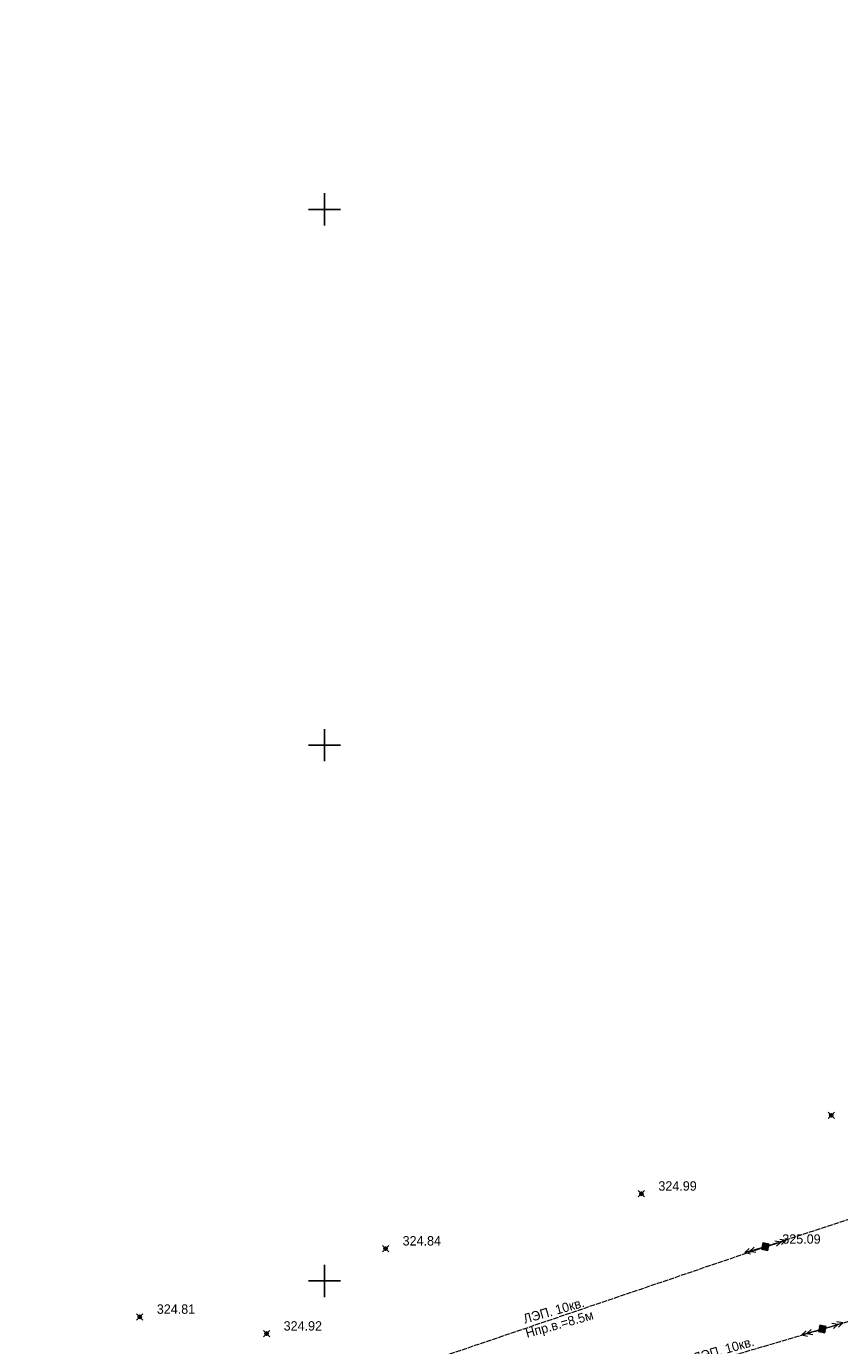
# Model space of a CAD drawing. Header units: metres. Extents: x 707528 to 709248, y 4308395 to 4311045.
# Tile 8 of 104: x 707651 to 707727, y 4308489 to 4308612. Entities that reach past the tile are written whole.
import ezdxf

# ---------------------------------------------------------------- set-up
doc = ezdxf.new("R2010")
doc.units = ezdxf.units.M
doc.header["$LTSCALE"] = 0.5
doc.header["$PDMODE"] = 35
doc.header["$PDSIZE"] = 0.3
doc.linetypes.add('Commnctn_Electr_VLP_High_Built_m1', pattern=[1, 1, 0])
for name, color, linetype in [('(001) Сетка', 92, 'Continuous'), ('(004) Точки рельефа', 7, 'Continuous'), ('(022) Возд. Линии', 7, 'Continuous')]:
    doc.layers.add(name, color=color, linetype=linetype)
doc.layers.add('COMMN_OBJCT_#####_B', color=7, linetype='Continuous', lineweight=15, true_color=0x000000)
doc.layers.add('COMMN_OBJCT_ELCTR_B', color=7, linetype='Continuous', true_color=0x000000)
doc.layers.add('COMMN_OBJCT_ELCTR_L', color=7, linetype='Continuous', true_color=0x000000)
doc.styles.add('BM-431', font='txt')
doc.styles.add('D-431', font='txt')

# ---------------------------------------------------------------- blocks, each defined once
blk = doc.blocks.new('CommnctnPoleRCsquare_m1')
at = {"layer": 'COMMN_OBJCT_#####_B', "lineweight": 13, "true_color": 0xfffffe}
blk.add_hatch(color=7, dxfattribs=at).paths.add_polyline_path([(-0.6, 0.6), (-0.6, -0.6), (0.6, -0.6), (0.6, 0.6)])
at = {"layer": 'COMMN_OBJCT_#####_B', "lineweight": 13, "true_color": 0x000000}
blk.add_hatch(color=18, dxfattribs=at).paths.add_polyline_path([(-0.1, 0, 1), (0.1, 0, 1)])
at = {"layer": 'COMMN_OBJCT_#####_B', "color": 18, "lineweight": 9, "true_color": 0x000000}
blk.add_lwpolyline([(0.6, 0.6), (-0.6, 0.6), (-0.6, -0.6), (0.6, -0.6)], close=True, dxfattribs=at)
blk.add_circle((0, 0), 0.1, dxfattribs=at)
blk = doc.blocks.new('ElectricHighVLP_m1')
at = {"layer": 'COMMN_OBJCT_ELCTR_B', "color": 18, "linetype": 'Continuous', "lineweight": 20, "true_color": 0x000000}
for p, q in [((0, 0), (4, 0)), ((3, 0), (2, 0.5)), ((3, 0), (2, -0.5)), ((4, 0), (3, 0.5)), ((4, 0), (3, -0.5))]:
    blk.add_line(p, q, dxfattribs=at)
blk = doc.blocks.new('Setka')
at = {"layer": '(001) Сетка'}
for p, q in [((0, 1.5), (0, -1.5)), ((-1.5, 0), (1.5, 0))]:
    blk.add_line(p, q, dxfattribs=at)

msp = doc.modelspace()

# ---------------------------------------------------------------- linework, layer by layer
at = {"color": 0, "linetype": 'ByBlock', "lineweight": -2, "transparency": 16777216}
for p in [(707725.74, 4308510.69, 324.45), (707708.03, 4308503.37, 324.99), (707719.59, 4308498.43, 325.09), (707684.16, 4308498.25, 324.84), (707661.23, 4308491.88, 324.81), (707673.06, 4308490.32, 324.92), (707724.91, 4308490.74, 325.61)]:
    msp.add_point(p, dxfattribs=at)
at = {"layer": 'COMMN_OBJCT_ELCTR_L', "linetype": 'Commnctn_Electr_VLP_High_Built_m1', "lineweight": 20, "flags": 128}
for points, elevation in [([(707556.59, 4308447.21), (707663.53, 4308479.37), (707719.59, 4308498.43), (707775.51, 4308516.83), (707832.76, 4308535.15), (708068.36, 4308609.08), (708068.72, 4308615.69)], 325.42), ([(707558.16, 4308442.05), (707617.44, 4308459.38), (707658.49, 4308471.25), (707724.91, 4308490.74), (707762.19, 4308501.7), (707808.65, 4308514.86), (707843.27, 4308525.79)], 325.62)]:
    msp.add_lwpolyline(points, dxfattribs=dict(at, elevation=elevation))

# ---------------------------------------------------------------- block references
at = {"layer": '(001) Сетка'}
for p in [(707678.46, 4308595.23), (707678.46, 4308545.23), (707678.46, 4308495.23)]:
    msp.add_blockref('Setka', p, dxfattribs=at)
at = {"layer": 'COMMN_OBJCT_#####_B', "color": 18, "true_color": 0x000000, "xscale": 0.5, "yscale": 0.5, "zscale": 0.5, "rotation": 347.8261480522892}
for p in [(707719.59, 4308498.43, -1.67), (707724.91, 4308490.74, -1.15)]:
    msp.add_blockref('CommnctnPoleRCsquare_m1', p, dxfattribs=at)
at = {"layer": 'COMMN_OBJCT_ELCTR_B'}
for p, xscale, yscale, zscale, rotation in [((707719.59, 4308498.43, -1.67), 0.4999999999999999, 0.4999999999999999, 0.4999999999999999, 195.9551830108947), ((707719.59, 4308498.43, -1.67), 0.5, 0.5, 0.5, 16.7749167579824), ((707724.91, 4308490.74, -1.15), 0.5, 0.5, 0.5, 16.7749167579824), ((707724.91, 4308490.74, -1.15), 0.4999999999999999, 0.4999999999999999, 0.4999999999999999, 195.9551830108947)]:
    msp.add_blockref('ElectricHighVLP_m1', p, dxfattribs=dict(at, xscale=xscale, yscale=yscale, zscale=zscale, rotation=rotation))

# ---------------------------------------------------------------- texts
at = {"layer": '(004) Точки рельефа', "style": 'D-431'}
for s, p in [('324.99', (707709.61, 4308503.66, 324.99)), ('324.84', (707685.75, 4308498.54, 324.84)), ('325.09', (707721.17, 4308498.71, 325.09)), ('324.81', (707662.82, 4308492.17, 324.81)), ('324.92', (707674.65, 4308490.6, 324.92))]:
    msp.add_text(s, height=0.875, dxfattribs=at).set_placement(p)
at = {"layer": '(022) Возд. Линии', "style": 'BM-431'}
msp.add_text('Hпр.в.=8.5м', height=0.875, rotation=15.76, dxfattribs=at).set_placement((707697.36, 4308489.91, -0.3))
at = {"layer": '(022) Возд. Линии', "char_height": 0.875, "attachment_point": 1, "rotation": 15.76, "style": 'BM-431'}
for insert in [(707696.91, 4308492.09, -0.3), (707712.75, 4308488.45, -0.3)]:
    msp.add_mtext('ЛЭП. 10кв.', dxfattribs=dict(at, insert=insert))

doc.saveas('drawing.dxf')
